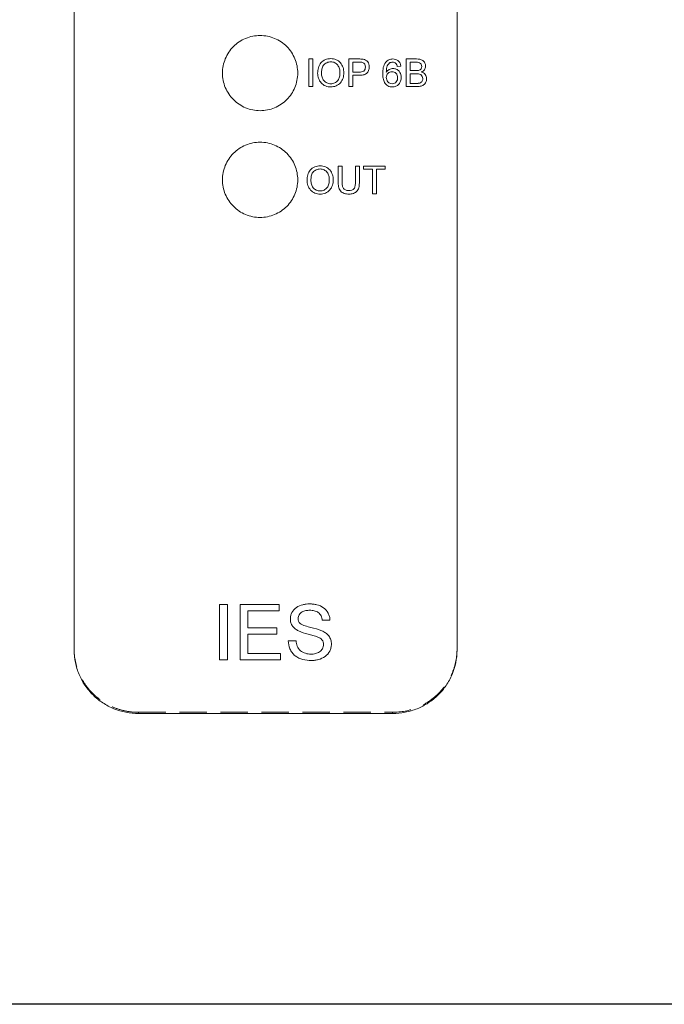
# Model space of a CAD drawing. Header units: millimetres. Extents: x 216 to 455, y 70 to 254.
# Tile 20 of 69: x 335 to 365, y 70 to 116. Entities that reach past the tile are written whole.
import ezdxf

# ---------------------------------------------------------------- set-up
doc = ezdxf.new("R2010")
doc.units = ezdxf.units.MM
doc.linetypes.add('HIDDEN', pattern=[1.905, 1.27, -0.635])

msp = doc.modelspace()

# ---------------------------------------------------------------- linework, layer by layer
at = {"color": 7, "linetype": 'Continuous', "lineweight": 15}
for p, q in [((337.765, 218.36), (337.765, 86.465)), ((355.575, 218.36), (355.575, 86.465)), ((348.861, 113.98), (348.68, 113.98)), ((348.68, 113.98), (348.68, 112.696)), ((348.861, 112.696), (348.861, 113.98)), ((351.012, 113.98), (350.54, 113.98)), ((350.54, 113.98), (350.54, 112.696)), ((350.721, 113.371), (350.721, 113.832)), ((350.721, 113.832), (351.028, 113.832)), ((352.796, 113.634), (352.961, 113.651)), ((353.688, 113.98), (353.208, 113.98)), ((353.208, 113.98), (353.208, 112.696)), ((353.389, 113.437), (353.389, 113.832)), ((353.389, 113.832), (353.633, 113.832)), ((351.031, 113.371), (350.721, 113.371)), ((350.721, 113.223), (351.036, 113.223)), ((350.721, 112.696), (350.721, 113.223)), ((353.653, 113.437), (353.389, 113.437)), ((353.389, 113.288), (353.672, 113.288)), ((353.389, 112.844), (353.389, 113.288)), ((353.692, 112.844), (353.389, 112.844)), ((348.68, 112.696), (348.861, 112.696)), ((350.54, 112.696), (350.721, 112.696)), ((353.208, 112.696), (353.69, 112.696)), ((350.228, 108.993), (350.046, 108.993)), ((350.046, 108.993), (350.046, 108.254)), ((350.228, 108.262), (350.228, 108.993)), ((350.853, 108.993), (350.853, 108.262)), ((351.034, 108.993), (350.853, 108.993)), ((351.034, 108.254), (351.034, 108.993)), ((351.232, 108.993), (351.232, 108.845)), ((352.236, 108.993), (351.232, 108.993)), ((351.232, 108.845), (351.643, 108.845)), ((351.643, 108.845), (351.643, 107.709)), ((351.825, 107.709), (351.825, 108.845)), ((351.825, 108.845), (352.236, 108.845)), ((352.236, 108.845), (352.236, 108.993)), ((351.643, 107.709), (351.825, 107.709)), ((344.529, 88.586), (344.529, 86.017)), ((344.891, 88.586), (344.529, 88.586)), ((344.891, 86.017), (344.891, 88.586)), ((347.295, 88.586), (345.484, 88.586)), ((345.484, 88.586), (345.484, 86.017)), ((347.295, 88.289), (347.295, 88.586)), ((345.846, 88.289), (347.295, 88.289)), ((345.846, 87.499), (345.846, 88.289)), ((349.304, 87.861), (349.666, 87.861)), ((347.196, 87.499), (345.846, 87.499)), ((345.846, 87.203), (347.196, 87.203)), ((345.846, 86.314), (345.846, 87.203)), ((347.196, 87.203), (347.196, 87.499)), ((348.085, 86.906), (347.723, 86.906)), ((347.361, 86.314), (345.846, 86.314)), ((347.361, 86.017), (347.361, 86.314)), ((344.529, 86.017), (344.891, 86.017)), ((345.484, 86.017), (347.361, 86.017)), ((340.765, 83.517), (352.575, 83.517))]:
    msp.add_line(p, q, dxfattribs=at)
at = {"color": 7, "linetype": 'HIDDEN', "lineweight": 0}
for p, q in [((340.765, 83.573), (352.575, 83.573)), ((340.765, 83.517), (340.765, 83.573)), ((352.575, 83.573), (352.575, 83.517))]:
    msp.add_line(p, q, dxfattribs=at)
msp.add_lwpolyline([(215.89, 254.336), (454.576, 254.336), (454.576, 69.983), (215.89, 69.983)], close=True)
at = {"color": 7, "linetype": 'Continuous', "lineweight": 15}
for points, knots in [([(348.165, 113.324), (348.165, 113.438), (348.154, 113.552), (348.11, 113.774), (348.077, 113.885), (347.99, 114.096), (347.936, 114.196), (347.81, 114.387), (347.737, 114.477), (347.575, 114.639), (347.488, 114.711), (347.296, 114.84), (347.194, 114.895), (346.877, 115.027), (346.646, 115.073), (346.302, 115.074), (346.185, 115.062), (345.959, 115.017), (345.85, 114.984), (345.637, 114.895), (345.535, 114.84), (345.345, 114.713), (345.257, 114.64), (345.094, 114.476), (345.021, 114.388), (344.895, 114.198), (344.841, 114.096), (344.754, 113.885), (344.721, 113.776), (344.677, 113.553), (344.665, 113.437), (344.665, 113.097), (344.711, 112.868), (344.883, 112.448), (345.013, 112.252), (345.254, 112.01), (345.343, 111.935), (345.534, 111.807), (345.635, 111.753), (345.847, 111.665), (345.958, 111.63), (346.183, 111.585), (346.297, 111.574), (346.645, 111.573), (346.874, 111.619), (347.193, 111.752), (347.294, 111.806), (347.484, 111.933), (347.575, 112.007), (347.816, 112.25), (347.946, 112.445), (348.119, 112.865), (348.165, 113.094), (348.165, 113.324)], [0, 0, 0, 0, 0.03125, 0.03125, 0.0625, 0.0625, 0.09375, 0.09375, 0.125, 0.125, 0.15625, 0.15625, 0.1875, 0.1875, 0.25, 0.25, 0.28125, 0.28125, 0.3125, 0.3125, 0.34375, 0.34375, 0.375, 0.375, 0.40625, 0.40625, 0.4375, 0.4375, 0.46875, 0.46875, 0.5, 0.5, 0.5625, 0.5625, 0.625, 0.625, 0.65625, 0.65625, 0.6875, 0.6875, 0.71875, 0.71875, 0.75, 0.75, 0.8125, 0.8125, 0.84375, 0.84375, 0.875, 0.875, 0.9375, 0.9375, 1, 1, 1, 1]), ([(349.702, 113.996), (349.615, 113.994), (349.529, 113.982), (349.371, 113.915), (349.3, 113.863), (349.189, 113.733), (349.149, 113.656), (349.1, 113.492), (349.093, 113.406), (349.092, 113.321)], [0, 0, 0, 0, 0.25, 0.25, 0.5, 0.5, 0.75, 0.75, 1, 1, 1, 1]), ([(349.273, 113.319), (349.274, 113.383), (349.277, 113.447), (349.304, 113.573), (349.326, 113.635), (349.403, 113.739), (349.456, 113.779), (349.572, 113.835), (349.637, 113.847), (349.703, 113.848)], [0, 0, 0, 0, 0.25, 0.25, 0.5, 0.5, 0.75, 0.75, 1, 1, 1, 1]), ([(350.31, 113.336), (350.308, 113.42), (350.299, 113.502), (350.248, 113.662), (350.208, 113.738), (350.098, 113.866), (350.027, 113.915), (349.872, 113.981), (349.787, 113.995), (349.702, 113.996)], [0, 0, 0, 0, 0.25, 0.25, 0.5, 0.5, 0.75, 0.75, 1, 1, 1, 1]), ([(349.703, 113.848), (349.766, 113.847), (349.829, 113.835), (349.941, 113.78), (349.991, 113.74), (350.065, 113.64), (350.091, 113.582), (350.122, 113.462), (350.128, 113.399), (350.129, 113.337)], [0, 0, 0, 0, 0.25, 0.25, 0.5, 0.5, 0.75, 0.75, 1, 1, 1, 1]), ([(351.203, 113.968), (351.187, 113.97), (351.171, 113.973), (351.155, 113.974), (351.139, 113.976), (351.123, 113.977), (351.108, 113.978), (351.076, 113.979), (351.044, 113.98), (351.012, 113.98)], [0, 0, 0, 0, 0.0000477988, 0.0000477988, 0.0000477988, 0.0000955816, 0.0000955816, 0.0000955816, 0.0001909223, 0.0001909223, 0.0001909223, 0.0001909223]), ([(351.028, 113.832), (351.041, 113.832), (351.053, 113.832), (351.065, 113.831), (351.078, 113.831), (351.09, 113.831), (351.103, 113.83), (351.127, 113.829), (351.152, 113.826), (351.176, 113.82)], [0, 0, 0, 0, 0.0000371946, 0.0000371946, 0.0000371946, 0.0000743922, 0.0000743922, 0.0000743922, 0.0001487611, 0.0001487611, 0.0001487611, 0.0001487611]), ([(351.176, 113.82), (351.198, 113.813), (351.219, 113.803), (351.254, 113.774), (351.269, 113.757), (351.305, 113.697), (351.313, 113.651), (351.314, 113.606)], [0, 0, 0, 0, 0.25, 0.25, 0.5, 0.5, 1, 1, 1, 1]), ([(351.495, 113.611), (351.494, 113.653), (351.49, 113.694), (351.465, 113.775), (351.446, 113.813), (351.394, 113.881), (351.361, 113.909), (351.286, 113.949), (351.245, 113.96), (351.203, 113.968)], [0, 0, 0, 0, 0.25, 0.25, 0.5, 0.5, 0.75, 0.75, 1, 1, 1, 1]), ([(352.261, 113.834), (352.201, 113.76), (352.166, 113.671), (352.128, 113.486), (352.121, 113.391), (352.121, 113.297)], [0, 0, 0, 0, 0.5, 0.5, 1, 1, 1, 1]), ([(352.59, 113.98), (352.527, 113.978), (352.465, 113.969), (352.379, 113.933), (352.352, 113.917), (352.303, 113.879), (352.281, 113.857), (352.261, 113.834)], [0, 0, 0, 0, 0.5, 0.5, 0.75, 0.75, 1, 1, 1, 1]), ([(352.286, 113.366), (352.287, 113.445), (352.291, 113.524), (352.323, 113.638), (352.34, 113.673), (352.382, 113.74), (352.408, 113.769), (352.439, 113.794)], [0, 0, 0, 0, 0.5, 0.5, 0.75, 0.75, 1, 1, 1, 1]), ([(352.439, 113.794), (352.45, 113.8), (352.46, 113.805), (352.472, 113.81), (352.483, 113.815), (352.495, 113.819), (352.507, 113.822), (352.53, 113.829), (352.555, 113.831), (352.579, 113.832)], [0, 0, 0, 0, 0.0000368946, 0.0000368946, 0.0000368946, 0.0000739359, 0.0000739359, 0.0000739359, 0.0001475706, 0.0001475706, 0.0001475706, 0.0001475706]), ([(352.579, 113.832), (352.608, 113.831), (352.638, 113.827), (352.692, 113.804), (352.716, 113.786), (352.736, 113.766)], [0, 0, 0, 0, 0.5, 0.5, 1, 1, 1, 1]), ([(352.961, 113.651), (352.954, 113.696), (352.944, 113.74), (352.906, 113.822), (352.879, 113.86), (352.81, 113.922), (352.77, 113.945), (352.682, 113.974), (352.636, 113.979), (352.59, 113.98)], [0, 0, 0, 0, 0.25, 0.25, 0.5, 0.5, 0.75, 0.75, 1, 1, 1, 1]), ([(352.736, 113.766), (352.744, 113.757), (352.752, 113.747), (352.758, 113.737), (352.764, 113.726), (352.77, 113.715), (352.774, 113.704), (352.784, 113.681), (352.79, 113.658), (352.796, 113.634)], [0, 0, 0, 0, 0.0000367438, 0.0000367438, 0.0000367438, 0.0000735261, 0.0000735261, 0.0000735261, 0.0001472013, 0.0001472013, 0.0001472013, 0.0001472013]), ([(353.633, 113.832), (353.668, 113.832), (353.702, 113.831), (353.77, 113.825), (353.805, 113.821), (353.869, 113.791), (353.894, 113.764), (353.925, 113.701), (353.931, 113.666), (353.932, 113.631)], [0, 0, 0, 0, 0.25, 0.25, 0.5, 0.5, 0.75, 0.75, 1, 1, 1, 1]), ([(354.113, 113.647), (354.112, 113.672), (354.11, 113.698), (354.098, 113.746), (354.089, 113.77), (354.054, 113.838), (354.021, 113.879), (353.939, 113.937), (353.891, 113.956), (353.791, 113.977), (353.74, 113.98), (353.688, 113.98)], [0, 0, 0, 0, 0.125, 0.125, 0.25, 0.25, 0.5, 0.5, 0.75, 0.75, 1, 1, 1, 1]), ([(349.092, 113.321), (349.092, 113.238), (349.105, 113.158), (349.16, 113.003), (349.2, 112.93), (349.312, 112.807), (349.381, 112.758), (349.533, 112.694), (349.617, 112.681), (349.701, 112.679)], [0, 0, 0, 0, 0.25, 0.25, 0.5, 0.5, 0.75, 0.75, 1, 1, 1, 1]), ([(349.7, 112.828), (349.638, 112.829), (349.577, 112.839), (349.466, 112.891), (349.417, 112.93), (349.34, 113.024), (349.312, 113.079), (349.279, 113.197), (349.274, 113.258), (349.273, 113.319)], [0, 0, 0, 0, 0.25, 0.25, 0.5, 0.5, 0.75, 0.75, 1, 1, 1, 1]), ([(350.129, 113.337), (350.128, 113.275), (350.123, 113.213), (350.093, 113.094), (350.067, 113.035), (349.991, 112.936), (349.941, 112.894), (349.827, 112.839), (349.764, 112.829), (349.7, 112.828)], [0, 0, 0, 0, 0.25, 0.25, 0.5, 0.5, 0.75, 0.75, 1, 1, 1, 1]), ([(349.701, 112.679), (349.785, 112.681), (349.869, 112.695), (350.025, 112.76), (350.096, 112.808), (350.207, 112.934), (350.247, 113.009), (350.298, 113.168), (350.309, 113.252), (350.31, 113.336)], [0, 0, 0, 0, 0.25, 0.25, 0.5, 0.5, 0.75, 0.75, 1, 1, 1, 1]), ([(351.314, 113.606), (351.313, 113.571), (351.309, 113.536), (351.284, 113.47), (351.263, 113.441), (351.206, 113.399), (351.172, 113.387), (351.102, 113.373), (351.067, 113.371), (351.031, 113.371)], [0, 0, 0, 0, 0.25, 0.25, 0.5, 0.5, 0.75, 0.75, 1, 1, 1, 1]), ([(351.036, 113.223), (351.094, 113.224), (351.151, 113.226), (351.264, 113.25), (351.321, 113.271), (351.41, 113.342), (351.442, 113.391), (351.486, 113.497), (351.494, 113.554), (351.495, 113.611)], [0, 0, 0, 0, 0.25, 0.25, 0.5, 0.5, 0.75, 0.75, 1, 1, 1, 1]), ([(352.121, 113.297), (352.122, 113.225), (352.125, 113.153), (352.15, 113.011), (352.17, 112.941), (352.244, 112.816), (352.298, 112.764), (352.393, 112.712), (352.427, 112.7), (352.498, 112.683), (352.535, 112.68), (352.571, 112.679)], [0, 0, 0, 0, 0.25, 0.25, 0.5, 0.5, 0.75, 0.75, 0.875, 0.875, 1, 1, 1, 1]), ([(352.598, 113.535), (352.567, 113.534), (352.536, 113.532), (352.476, 113.517), (352.447, 113.505), (352.392, 113.477), (352.367, 113.459), (352.322, 113.416), (352.303, 113.391), (352.286, 113.366)], [0, 0, 0, 0, 0.25, 0.25, 0.5, 0.5, 0.75, 0.75, 1, 1, 1, 1]), ([(352.286, 113.122), (352.286, 113.157), (352.29, 113.191), (352.315, 113.256), (352.335, 113.286), (352.385, 113.336), (352.415, 113.356), (352.481, 113.381), (352.516, 113.387), (352.552, 113.387)], [0, 0, 0, 0, 0.25, 0.25, 0.5, 0.5, 0.75, 0.75, 1, 1, 1, 1]), ([(352.552, 113.387), (352.588, 113.387), (352.623, 113.383), (352.691, 113.358), (352.721, 113.337), (352.769, 113.285), (352.787, 113.253), (352.808, 113.185), (352.812, 113.149), (352.812, 113.114)], [0, 0, 0, 0, 0.25, 0.25, 0.5, 0.5, 0.75, 0.75, 1, 1, 1, 1]), ([(352.977, 113.119), (352.976, 113.171), (352.97, 113.223), (352.938, 113.322), (352.911, 113.368), (352.841, 113.448), (352.799, 113.481), (352.704, 113.525), (352.651, 113.534), (352.598, 113.535)], [0, 0, 0, 0, 0.25, 0.25, 0.5, 0.5, 0.75, 0.75, 1, 1, 1, 1]), ([(353.808, 113.452), (353.795, 113.448), (353.782, 113.445), (353.77, 113.443), (353.757, 113.441), (353.744, 113.44), (353.731, 113.439), (353.705, 113.437), (353.679, 113.437), (353.653, 113.437)], [0, 0, 0, 0, 0.0000390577, 0.0000390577, 0.0000390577, 0.0000779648, 0.0000779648, 0.0000779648, 0.0001554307, 0.0001554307, 0.0001554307, 0.0001554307]), ([(353.672, 113.288), (353.708, 113.288), (353.745, 113.287), (353.817, 113.277), (353.854, 113.269), (353.917, 113.233), (353.942, 113.204), (353.975, 113.139), (353.98, 113.103), (353.981, 113.066)], [0, 0, 0, 0, 0.25, 0.25, 0.5, 0.5, 0.75, 0.75, 1, 1, 1, 1]), ([(353.932, 113.631), (353.93, 113.592), (353.924, 113.552), (353.881, 113.487), (353.845, 113.465), (353.808, 113.452)], [0, 0, 0, 0, 0.5, 0.5, 1, 1, 1, 1]), ([(353.92, 113.371), (353.947, 113.384), (353.973, 113.398), (354.02, 113.435), (354.041, 113.456), (354.076, 113.505), (354.09, 113.532), (354.108, 113.588), (354.112, 113.617), (354.113, 113.647)], [0, 0, 0, 0, 0.25, 0.25, 0.5, 0.5, 0.75, 0.75, 1, 1, 1, 1]), ([(354.162, 113.064), (354.162, 113.099), (354.158, 113.134), (354.136, 113.201), (354.119, 113.232), (354.075, 113.287), (354.048, 113.31), (353.988, 113.347), (353.954, 113.36), (353.92, 113.371)], [0, 0, 0, 0, 0.25, 0.25, 0.5, 0.5, 0.75, 0.75, 1, 1, 1, 1]), ([(352.558, 112.828), (352.521, 112.829), (352.483, 112.834), (352.414, 112.864), (352.384, 112.887), (352.335, 112.944), (352.317, 112.977), (352.292, 113.047), (352.287, 113.085), (352.286, 113.122)], [0, 0, 0, 0, 0.25, 0.25, 0.5, 0.5, 0.75, 0.75, 1, 1, 1, 1]), ([(352.812, 113.114), (352.812, 113.078), (352.808, 113.042), (352.789, 112.973), (352.772, 112.941), (352.726, 112.885), (352.697, 112.863), (352.631, 112.834), (352.595, 112.829), (352.558, 112.828)], [0, 0, 0, 0, 0.25, 0.25, 0.5, 0.5, 0.75, 0.75, 1, 1, 1, 1]), ([(352.571, 112.679), (352.627, 112.68), (352.684, 112.689), (352.786, 112.734), (352.833, 112.767), (352.904, 112.852), (352.932, 112.902), (352.968, 113.007), (352.975, 113.063), (352.977, 113.119)], [0, 0, 0, 0, 0.25, 0.25, 0.5, 0.5, 0.75, 0.75, 1, 1, 1, 1]), ([(353.69, 112.696), (353.747, 112.696), (353.804, 112.699), (353.915, 112.72), (353.971, 112.738), (354.066, 112.802), (354.101, 112.849), (354.138, 112.925), (354.147, 112.952), (354.16, 113.007), (354.162, 113.035), (354.162, 113.064)], [0, 0, 0, 0, 0.25, 0.25, 0.5, 0.5, 0.75, 0.75, 0.875, 0.875, 1, 1, 1, 1]), ([(353.802, 112.85), (353.793, 112.849), (353.784, 112.848), (353.775, 112.847), (353.766, 112.846), (353.757, 112.845), (353.747, 112.845), (353.729, 112.844), (353.711, 112.844), (353.692, 112.844)], [0, 0, 0, 0, 0.0000275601, 0.0000275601, 0.0000275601, 0.0000551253, 0.0000551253, 0.0000551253, 0.000110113, 0.000110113, 0.000110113, 0.000110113]), ([(353.981, 113.066), (353.98, 113.041), (353.978, 113.015), (353.963, 112.967), (353.951, 112.943), (353.919, 112.902), (353.899, 112.886), (353.853, 112.862), (353.828, 112.855), (353.802, 112.85)], [0, 0, 0, 0, 0.25, 0.25, 0.5, 0.5, 0.75, 0.75, 1, 1, 1, 1]), ([(348.165, 108.355), (348.165, 108.47), (348.154, 108.583), (348.11, 108.806), (348.077, 108.916), (347.99, 109.128), (347.937, 109.228), (347.81, 109.418), (347.737, 109.508), (347.576, 109.67), (347.488, 109.743), (347.297, 109.872), (347.194, 109.927), (346.878, 110.059), (346.646, 110.105), (346.302, 110.106), (346.185, 110.094), (345.959, 110.049), (345.85, 110.016), (345.637, 109.927), (345.534, 109.872), (345.345, 109.744), (345.256, 109.672), (345.093, 109.508), (345.021, 109.419), (344.895, 109.23), (344.841, 109.128), (344.754, 108.916), (344.721, 108.808), (344.677, 108.584), (344.665, 108.469), (344.665, 108.129), (344.711, 107.9), (344.883, 107.48), (345.013, 107.285), (345.253, 107.042), (345.343, 106.968), (345.534, 106.839), (345.634, 106.785), (345.846, 106.697), (345.958, 106.662), (346.183, 106.617), (346.297, 106.606), (346.645, 106.605), (346.874, 106.651), (347.194, 106.784), (347.295, 106.838), (347.485, 106.966), (347.575, 107.04), (347.817, 107.283), (347.946, 107.478), (348.12, 107.897), (348.165, 108.126), (348.165, 108.355)], [0, 0, 0, 0, 0.03125, 0.03125, 0.0625, 0.0625, 0.09375, 0.09375, 0.125, 0.125, 0.15625, 0.15625, 0.1875, 0.1875, 0.25, 0.25, 0.28125, 0.28125, 0.3125, 0.3125, 0.34375, 0.34375, 0.375, 0.375, 0.40625, 0.40625, 0.4375, 0.4375, 0.46875, 0.46875, 0.5, 0.5, 0.5625, 0.5625, 0.625, 0.625, 0.65625, 0.65625, 0.6875, 0.6875, 0.71875, 0.71875, 0.75, 0.75, 0.8125, 0.8125, 0.84375, 0.84375, 0.875, 0.875, 0.9375, 0.9375, 1, 1, 1, 1]), ([(349.208, 109.009), (349.121, 109.007), (349.035, 108.995), (348.877, 108.928), (348.806, 108.875), (348.695, 108.746), (348.655, 108.668), (348.607, 108.504), (348.599, 108.419), (348.598, 108.334)], [0, 0, 0, 0, 0.25, 0.25, 0.5, 0.5, 0.75, 0.75, 1, 1, 1, 1]), ([(348.779, 108.332), (348.78, 108.396), (348.783, 108.46), (348.81, 108.585), (348.832, 108.648), (348.909, 108.752), (348.962, 108.792), (349.078, 108.848), (349.143, 108.86), (349.209, 108.861)], [0, 0, 0, 0, 0.25, 0.25, 0.5, 0.5, 0.75, 0.75, 1, 1, 1, 1]), ([(349.816, 108.349), (349.814, 108.433), (349.805, 108.515), (349.754, 108.675), (349.715, 108.751), (349.604, 108.878), (349.533, 108.927), (349.378, 108.994), (349.293, 109.008), (349.208, 109.009)], [0, 0, 0, 0, 0.25, 0.25, 0.5, 0.5, 0.75, 0.75, 1, 1, 1, 1]), ([(349.209, 108.861), (349.272, 108.86), (349.335, 108.848), (349.447, 108.793), (349.497, 108.753), (349.571, 108.653), (349.597, 108.595), (349.628, 108.474), (349.634, 108.412), (349.635, 108.35)], [0, 0, 0, 0, 0.25, 0.25, 0.5, 0.5, 0.75, 0.75, 1, 1, 1, 1]), ([(348.598, 108.334), (348.599, 108.251), (348.611, 108.171), (348.666, 108.016), (348.706, 107.943), (348.817, 107.82), (348.887, 107.771), (349.039, 107.707), (349.123, 107.693), (349.207, 107.692)], [0, 0, 0, 0, 0.25, 0.25, 0.5, 0.5, 0.75, 0.75, 1, 1, 1, 1]), ([(349.206, 107.84), (349.145, 107.842), (349.083, 107.852), (348.972, 107.904), (348.923, 107.943), (348.846, 108.037), (348.818, 108.092), (348.786, 108.21), (348.78, 108.271), (348.779, 108.332)], [0, 0, 0, 0, 0.25, 0.25, 0.5, 0.5, 0.75, 0.75, 1, 1, 1, 1]), ([(349.635, 108.35), (349.634, 108.288), (349.629, 108.226), (349.599, 108.107), (349.573, 108.048), (349.497, 107.949), (349.447, 107.907), (349.333, 107.852), (349.27, 107.842), (349.206, 107.84)], [0, 0, 0, 0, 0.25, 0.25, 0.5, 0.5, 0.75, 0.75, 1, 1, 1, 1]), ([(349.207, 107.692), (349.292, 107.694), (349.375, 107.708), (349.531, 107.773), (349.603, 107.821), (349.713, 107.947), (349.753, 108.022), (349.804, 108.181), (349.815, 108.265), (349.816, 108.349)], [0, 0, 0, 0, 0.25, 0.25, 0.5, 0.5, 0.75, 0.75, 1, 1, 1, 1]), ([(350.046, 108.254), (350.047, 108.182), (350.051, 108.11), (350.078, 107.968), (350.103, 107.897), (350.194, 107.786), (350.259, 107.746), (350.397, 107.699), (350.47, 107.693), (350.543, 107.692)], [0, 0, 0, 0, 0.25, 0.25, 0.5, 0.5, 0.75, 0.75, 1, 1, 1, 1]), ([(350.529, 107.857), (350.48, 107.858), (350.43, 107.864), (350.341, 107.904), (350.301, 107.937), (350.251, 108.021), (350.241, 108.07), (350.229, 108.166), (350.228, 108.214), (350.228, 108.262)], [0, 0, 0, 0, 0.25, 0.25, 0.5, 0.5, 0.75, 0.75, 1, 1, 1, 1]), ([(350.853, 108.262), (350.852, 108.212), (350.851, 108.162), (350.836, 108.062), (350.825, 108.012), (350.773, 107.925), (350.728, 107.894), (350.632, 107.862), (350.58, 107.858), (350.529, 107.857)], [0, 0, 0, 0, 0.25, 0.25, 0.5, 0.5, 0.75, 0.75, 1, 1, 1, 1]), ([(350.543, 107.692), (350.616, 107.693), (350.688, 107.7), (350.825, 107.749), (350.886, 107.791), (350.978, 107.9), (351.004, 107.971), (351.031, 108.111), (351.033, 108.182), (351.034, 108.254)], [0, 0, 0, 0, 0.25, 0.25, 0.5, 0.5, 0.75, 0.75, 1, 1, 1, 1]), ([(348.713, 88.618), (348.66, 88.617), (348.607, 88.615), (348.501, 88.604), (348.449, 88.594), (348.295, 88.555), (348.193, 88.515), (348.017, 88.394), (347.946, 88.313), (347.873, 88.173), (347.854, 88.124), (347.828, 88.021), (347.824, 87.968), (347.822, 87.915)], [0, 0, 0, 0, 0.125, 0.125, 0.25, 0.25, 0.5, 0.5, 0.75, 0.75, 0.875, 0.875, 1, 1, 1, 1]), ([(349.666, 87.861), (349.662, 87.917), (349.657, 87.973), (349.629, 88.082), (349.61, 88.136), (349.534, 88.287), (349.458, 88.376), (349.274, 88.508), (349.166, 88.551), (349, 88.593), (348.943, 88.603), (348.828, 88.616), (348.771, 88.617), (348.713, 88.618)], [0, 0, 0, 0, 0.125, 0.125, 0.25, 0.25, 0.5, 0.5, 0.75, 0.75, 0.875, 0.875, 1, 1, 1, 1]), ([(348.184, 87.939), (348.186, 88.001), (348.2, 88.063), (348.265, 88.168), (348.311, 88.213), (348.419, 88.278), (348.48, 88.296), (348.603, 88.318), (348.665, 88.322), (348.728, 88.322)], [0, 0, 0, 0, 0.25, 0.25, 0.5, 0.5, 0.75, 0.75, 1, 1, 1, 1]), ([(348.728, 88.322), (348.797, 88.321), (348.866, 88.317), (349.001, 88.286), (349.067, 88.26), (349.179, 88.177), (349.223, 88.121), (349.28, 87.997), (349.295, 87.929), (349.304, 87.861)], [0, 0, 0, 0, 0.25, 0.25, 0.5, 0.5, 0.75, 0.75, 1, 1, 1, 1]), ([(347.822, 87.915), (347.823, 87.885), (347.824, 87.856), (347.832, 87.798), (347.839, 87.769), (347.865, 87.685), (347.891, 87.63), (347.96, 87.535), (348.002, 87.491), (348.096, 87.418), (348.148, 87.389), (348.201, 87.36)], [0, 0, 0, 0, 0.125, 0.125, 0.25, 0.25, 0.5, 0.5, 0.75, 0.75, 1, 1, 1, 1]), ([(348.276, 87.712), (348.247, 87.743), (348.222, 87.776), (348.191, 87.854), (348.186, 87.897), (348.184, 87.939)], [0, 0, 0, 0, 0.5, 0.5, 1, 1, 1, 1]), ([(349.286, 87.367), (349.121, 87.436), (348.947, 87.48), (348.687, 87.545), (348.6, 87.567), (348.43, 87.623), (348.344, 87.654), (348.276, 87.712)], [0, 0, 0, 0, 0.5, 0.5, 0.75, 0.75, 1, 1, 1, 1]), ([(348.201, 87.36), (348.342, 87.291), (348.493, 87.248), (348.72, 87.188), (348.796, 87.168), (348.947, 87.126), (349.023, 87.105), (349.096, 87.076)], [0, 0, 0, 0, 0.5, 0.5, 0.75, 0.75, 1, 1, 1, 1]), ([(349.096, 87.076), (349.132, 87.06), (349.168, 87.043), (349.235, 87.002), (349.266, 86.977), (349.318, 86.917), (349.338, 86.882), (349.364, 86.808), (349.368, 86.768), (349.369, 86.729)], [0, 0, 0, 0, 0.25, 0.25, 0.5, 0.5, 0.75, 0.75, 1, 1, 1, 1]), ([(349.732, 86.746), (349.731, 86.814), (349.723, 86.881), (349.682, 87.009), (349.65, 87.071), (349.57, 87.18), (349.519, 87.227), (349.409, 87.306), (349.348, 87.338), (349.286, 87.367)], [0, 0, 0, 0, 0.25, 0.25, 0.5, 0.5, 0.75, 0.75, 1, 1, 1, 1]), ([(347.723, 86.906), (347.728, 86.774), (347.751, 86.645), (347.833, 86.463), (347.865, 86.405), (347.944, 86.298), (347.991, 86.249), (348.145, 86.121), (348.27, 86.064), (348.528, 85.996), (348.664, 85.985), (348.799, 85.984)], [0, 0, 0, 0, 0.25, 0.25, 0.375, 0.375, 0.5, 0.5, 0.75, 0.75, 1, 1, 1, 1]), ([(348.783, 86.281), (348.739, 86.282), (348.695, 86.284), (348.609, 86.296), (348.567, 86.305), (348.442, 86.345), (348.362, 86.386), (348.226, 86.498), (348.175, 86.572), (348.112, 86.734), (348.096, 86.82), (348.085, 86.906)], [0, 0, 0, 0, 0.125, 0.125, 0.25, 0.25, 0.5, 0.5, 0.75, 0.75, 1, 1, 1, 1]), ([(349.369, 86.729), (349.368, 86.695), (349.365, 86.661), (349.347, 86.596), (349.334, 86.564), (349.284, 86.474), (349.236, 86.423), (349.121, 86.347), (349.057, 86.32), (348.922, 86.288), (348.852, 86.282), (348.783, 86.281)], [0, 0, 0, 0, 0.125, 0.125, 0.25, 0.25, 0.5, 0.5, 0.75, 0.75, 1, 1, 1, 1]), ([(348.799, 85.984), (348.855, 85.986), (348.912, 85.987), (349.022, 86.002), (349.077, 86.013), (349.239, 86.057), (349.344, 86.105), (349.526, 86.238), (349.6, 86.325), (349.678, 86.474), (349.698, 86.526), (349.725, 86.633), (349.729, 86.69), (349.732, 86.746)], [0, 0, 0, 0, 0.125, 0.125, 0.25, 0.25, 0.5, 0.5, 0.75, 0.75, 0.875, 0.875, 1, 1, 1, 1]), ([(337.765, 86.465), (337.765, 86.271), (337.785, 86.079), (337.861, 85.702), (337.919, 85.515), (338.069, 85.158), (338.161, 84.989), (338.378, 84.669), (338.505, 84.517), (338.782, 84.245), (338.932, 84.123), (339.26, 83.908), (339.435, 83.816), (339.976, 83.595), (340.369, 83.517), (340.765, 83.517)], [0, 0, 0, 0, 0.125, 0.125, 0.25, 0.25, 0.375, 0.375, 0.5, 0.5, 0.625, 0.625, 0.75, 0.75, 1, 1, 1, 1]), ([(352.575, 83.517), (352.773, 83.517), (352.968, 83.536), (353.351, 83.611), (353.542, 83.668), (353.905, 83.815), (354.077, 83.906), (354.403, 84.119), (354.558, 84.244), (354.834, 84.516), (354.958, 84.664), (355.178, 84.986), (355.271, 85.157), (355.496, 85.689), (355.575, 86.076), (355.575, 86.465)], [0, 0, 0, 0, 0.125, 0.125, 0.25, 0.25, 0.375, 0.375, 0.5, 0.5, 0.625, 0.625, 0.75, 0.75, 1, 1, 1, 1])]:
    msp.add_open_spline(points, degree=3, knots=knots, dxfattribs=at)
at = {"color": 7, "linetype": 'HIDDEN', "lineweight": 0}
for points in [[(340.765, 83.573), (340.567, 83.573), (340.373, 83.592), (339.989, 83.667), (339.799, 83.724), (339.436, 83.872), (339.264, 83.962), (338.938, 84.176), (338.783, 84.3), (338.506, 84.572), (338.382, 84.72), (338.163, 85.042), (338.07, 85.213), (337.845, 85.745), (337.765, 86.132), (337.765, 86.521)], [(355.575, 86.521), (355.575, 86.327), (355.556, 86.135), (355.48, 85.759), (355.422, 85.571), (355.272, 85.215), (355.18, 85.045), (354.962, 84.725), (354.836, 84.573), (354.559, 84.301), (354.408, 84.179), (354.081, 83.964), (353.906, 83.872), (353.365, 83.652), (352.972, 83.573), (352.575, 83.573)]]:
    msp.add_open_spline(points, degree=3, knots=[0, 0, 0, 0, 0.125, 0.125, 0.25, 0.25, 0.375, 0.375, 0.5, 0.5, 0.625, 0.625, 0.75, 0.75, 1, 1, 1, 1], dxfattribs=at)

doc.saveas('drawing.dxf')
